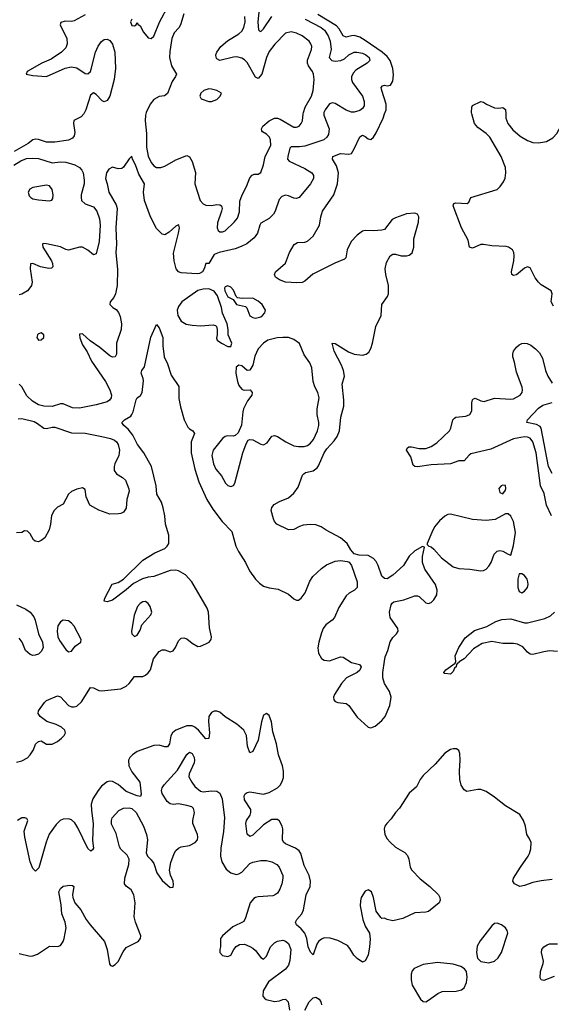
# Model space of a CAD drawing. Header units: inches. Extents: x 1603819 to 1745079, y 385938 to 533966.
# Tile 175 of 256: x 1651814 to 1655684, y 473512 to 480686. Entities that reach past the tile are written whole.
import ezdxf

# ---------------------------------------------------------------- set-up
doc = ezdxf.new("R2010")
doc.units = ezdxf.units.IN
doc.header["$MEASUREMENT"] = 0
doc.layers.add('B6457', color=7, linetype='Continuous')
doc.layers.add('B6458', color=7, linetype='Continuous')

msp = doc.modelspace()

# ---------------------------------------------------------------- linework, layer by layer
at = {"layer": 'B6457', "color": 5}
for points, elevation in [([(1652280.7, 480000), (1652280.5, 479999.5), (1652260.7, 479979.3), (1652208.2, 479951.8), (1652205.4, 479930), (1652215.3, 479864.7), (1652210, 479839.1), (1652197.7, 479822.3), (1652170, 479807.8), (1652070, 479793.6), (1652010, 479794.7), (1651950, 479813.4), (1651930, 479814.9), (1651910, 479810.3), (1651875.8, 479784.2), (1651774.2, 479725.8)], 360), ([(1651790, 475277.1), (1651830, 475284.8), (1651870, 475307.5), (1651891.3, 475328.7), (1651913.8, 475366.2), (1651930, 475406.7), (1651950, 475426.3), (1651970, 475430.3), (1652010, 475408.3), (1652050, 475408.2), (1652090, 475427.7), (1652119.3, 475450), (1652138.8, 475470), (1652147.6, 475490), (1652142.7, 475510), (1652118.3, 475530), (1652079.6, 475550), (1652012, 475572), (1651963.6, 475610), (1651948, 475630), (1651951.8, 475650), (1651994, 475710), (1652010, 475724.4), (1652090, 475759.5), (1652110, 475752), (1652170, 475689.1), (1652190, 475680.2), (1652210, 475679.5), (1652230, 475684.9), (1652264.1, 475715.9), (1652330, 475820.4), (1652350, 475817.4), (1652390, 475798.5), (1652410, 475796.3), (1652550, 475810.8), (1652590, 475831), (1652610.6, 475850), (1652650, 475899.6), (1652710, 475901), (1652730, 475909.4), (1652750, 475927.6), (1652765.2, 475950), (1652788.1, 476030), (1652830, 476081.8), (1652850, 476095.8), (1652870, 476095.8), (1652910, 476080.3), (1652930, 476087.2), (1652948.2, 476111.8), (1652970, 476159.5), (1652990, 476180.3), (1653010, 476183.1), (1653030, 476174.6), (1653070, 476142), (1653110, 476119.3), (1653130, 476121.3), (1653170, 476137.4), (1653194, 476150), (1653201, 476159), (1653207.8, 476170), (1653209.7, 476190), (1653195.5, 476255.5), (1653188.2, 476368.2), (1653178.1, 476398.1), (1653066.5, 476590), (1653020, 476640), (1652970, 476669.9), (1652950, 476674.7), (1652910, 476673.1), (1652790.6, 476629.4), (1652750, 476624.6), (1652707, 476613), (1652642.5, 476577.5), (1652590, 476530.8), (1652490, 476456.3), (1652450, 476445.1), (1652429, 476450), (1652432.7, 476470), (1652487.9, 476572.1), (1652530, 476585.7), (1652570, 476609), (1652710.9, 476749.1), (1652797.8, 476802.2), (1652870, 476833.4), (1652888.6, 476850), (1652899.4, 476870), (1652899.2, 476930), (1652876.1, 477010), (1652870.4, 477070.4), (1652858.7, 477130), (1652845.7, 477170), (1652812.4, 477230), (1652807, 477290), (1652773.6, 477430), (1652717.3, 477530), (1652672.7, 477590), (1652638.6, 477658.6), (1652603.5, 477703.5), (1652572.7, 477730), (1652557.2, 477750), (1652577, 477770), (1652622.3, 477797.7), (1652630.7, 477809.3), (1652640.7, 477830), (1652662.9, 477917.1), (1652670, 477930.7), (1652693, 477947), (1652704.5, 477970), (1652714.5, 478054.5), (1652712.7, 478072.7), (1652698, 478110), (1652703.7, 478130), (1652722, 478158), (1652767.7, 478372.3), (1652810, 478464.7), (1652830, 478442), (1652856.4, 478370), (1652854.9, 478310), (1652865.5, 478230), (1652890, 478178), (1652915.9, 478095.9), (1652973.1, 478013.1), (1652973.1, 477926.9), (1652984.5, 477864.5), (1653010.7, 477770.7), (1653037.5, 477717.5), (1653050, 477704.7), (1653075.5, 477690), (1653087.6, 477670), (1653063.2, 477610), (1653061.7, 477530), (1653088.8, 477410), (1653118.5, 477318.5), (1653176.3, 477190), (1653219.3, 477119.3), (1653289, 477029), (1653357.2, 476957.2), (1653387.2, 476850), (1653405.8, 476810), (1653456.6, 476730), (1653486.4, 476670), (1653531, 476610), (1653559.4, 476579.4), (1653590, 476559.4), (1653630, 476546.3), (1653696.3, 476536.3), (1653770, 476500.4), (1653810, 476466.3), (1653830, 476455.6), (1653843.1, 476456.9), (1653863, 476470), (1653891.1, 476510), (1653925.2, 476594.8), (1653947.8, 476630), (1654010, 476686.4), (1654047, 476713), (1654110, 476740.4), (1654150, 476744.9), (1654199, 476739), (1654212.3, 476732.3), (1654230.3, 476710.3), (1654271.8, 476590), (1654270.4, 476550), (1654250.7, 476530), (1654211.4, 476508.6), (1654191.3, 476488.7), (1654137, 476403), (1654105.5, 476330), (1654088.8, 476310), (1654043.3, 476276.7), (1654023.2, 476250), (1654010, 476219.5), (1653991.1, 476150), (1653985.2, 476110), (1653990, 476070.8), (1654010, 476032), (1654030, 476019), (1654070, 476013.4), (1654150, 476044.7), (1654170, 476040.8), (1654230, 476003.2), (1654288.3, 475988.3), (1654300.5, 475970), (1654290, 475945.6), (1654270.5, 475930), (1654192, 475890), (1654155.8, 475850), (1654104.9, 475770), (1654099.3, 475750), (1654102, 475730), (1654110, 475718.8), (1654130.4, 475710.4), (1654190, 475704.2), (1654198.4, 475698.4), (1654210, 475688.7), (1654270, 475604.2), (1654350, 475530.7), (1654370, 475527.3), (1654401, 475539), (1654450, 475580.4), (1654475.1, 475610), (1654508.8, 475690), (1654517.2, 475750), (1654506.2, 475790), (1654470.8, 475850), (1654458, 475890), (1654458.5, 475930), (1654468.9, 476011.1), (1654475.4, 476044.6), (1654493.7, 476090), (1654510, 476153.4), (1654530, 476185.5), (1654557.2, 476210), (1654569.3, 476230), (1654566.6, 476250), (1654509.8, 476330), (1654507, 476370), (1654518.3, 476421.7), (1654525.3, 476434.7), (1654536.6, 476443.4), (1654610, 476458.4), (1654690, 476489.2), (1654710, 476489.1), (1654722.7, 476482.7), (1654770, 476436), (1654790, 476432.9), (1654810, 476439.6), (1654830, 476458), (1654850, 476494.8), (1654853.3, 476530), (1654841.8, 476570), (1654762.2, 476682.2), (1654745.4, 476730), (1654745.8, 476774.2), (1654762, 476842), (1654747.3, 476847.3), (1654690, 476817), (1654650, 476776), (1654607, 476710), (1654530, 476637.7), (1654490, 476613), (1654470, 476613.6), (1654451, 476631), (1654424.5, 476710), (1654410, 476738), (1654390, 476760.5), (1654350, 476781.7), (1654285.3, 476785.3), (1654250, 476794.5), (1654223.7, 476823.7), (1654197.4, 476870), (1654150, 476911.1), (1654045.5, 476965.5), (1654009.4, 476990), (1653970, 477004.4), (1653930, 477007.1), (1653878, 477002), (1653850, 476993.3), (1653810, 476972.6), (1653770, 476968.4), (1653686.3, 477010), (1653669.8, 477029.8), (1653661.1, 477050), (1653645.1, 477110), (1653648.3, 477131.7), (1653666.3, 477153.7), (1653704.2, 477175.8), (1653770, 477202), (1653810, 477235.3), (1653840.9, 477279.1), (1653873.6, 477366.4), (1653882.2, 477377.8), (1653893.7, 477386.3), (1653950, 477398.6), (1653979.3, 477420.7), (1653990, 477436.5), (1654029.6, 477530.4), (1654050, 477559), (1654103.6, 477616.4), (1654124.6, 477650), (1654141.5, 477690), (1654150.8, 477790), (1654173.8, 477870), (1654174.4, 477914.4), (1654162.3, 478030), (1654177.4, 478090), (1654170.8, 478129.2), (1654155.9, 478170), (1654102.3, 478270), (1654089.7, 478330.3), (1654110, 478327), (1654206.7, 478266.7), (1654250, 478248.6), (1654310, 478242.6), (1654337.2, 478250), (1654355.4, 478264.6), (1654369.8, 478290.2), (1654382.2, 478330), (1654407.1, 478450), (1654444.8, 478530), (1654449.7, 478610), (1654491.8, 478668.2), (1654499.1, 478690), (1654498.8, 478750), (1654480.2, 478830), (1654475.6, 478870), (1654483.1, 478916.9), (1654510, 478966), (1654530, 478977), (1654550, 478977), (1654590, 478966), (1654630, 478964.6), (1654650, 478970.4), (1654670, 478988.2), (1654682.2, 479030), (1654684.1, 479090), (1654718.4, 479210), (1654720.8, 479250), (1654711, 479270), (1654690, 479277.5), (1654630, 479272.1), (1654550, 479243.8), (1654526, 479230), (1654470, 479158.2), (1654450, 479151.7), (1654392.1, 479147.9), (1654330, 479151.4), (1654310, 479146.6), (1654270, 479117.3), (1654226.4, 479070), (1654199.1, 479010), (1654189, 478951), (1654179.5, 478940.5), (1654107.1, 478912.9), (1653948.2, 478831.8), (1653890, 478782), (1653870, 478771.6), (1653831.5, 478768.5), (1653750, 478774.2), (1653705.1, 478790), (1653675.1, 478810), (1653669.4, 478830), (1653676, 478850), (1653748.2, 478911.8), (1653776.9, 478990), (1653811.2, 479048.8), (1653836.6, 479063.4), (1653890, 479065.3), (1653908.2, 479071.8), (1653949.8, 479110.2), (1653996.1, 479190), (1654005.9, 479250), (1654019.2, 479290), (1654101.4, 479410), (1654127, 479490), (1654134.5, 479570), (1654120.5, 479620.5), (1654091.6, 479670), (1654094.5, 479690), (1654150, 479712.2), (1654210, 479707.1), (1654228.4, 479711.6), (1654250, 479744.9), (1654290, 479833.4), (1654310, 479844.4), (1654330, 479835.8), (1654350, 479818), (1654370, 479812.7), (1654390, 479830.3), (1654410, 479862), (1654460.2, 479970), (1654470.4, 480000)], 320), ([(1654028, 480000), (1654028.1, 479990), (1654066.2, 479890), (1654062.2, 479850), (1654049.9, 479830.1), (1654027.8, 479812.2), (1653890, 479765.1), (1653850, 479760.4), (1653790, 479760.8), (1653781.2, 479750), (1653765.6, 479690), (1653764.1, 479670), (1653776.6, 479656.6), (1653890, 479602.9), (1653939.7, 479570), (1653952, 479550), (1653952.9, 479530), (1653932.1, 479490), (1653848.6, 479391.4), (1653830, 479384.6), (1653810, 479386.5), (1653770, 479403.2), (1653750, 479406.7), (1653721.5, 479398.5), (1653703.9, 479376.1), (1653673.8, 479290), (1653662.8, 479270), (1653630, 479238.2), (1653570, 479204.4), (1653561, 479190), (1653546, 479130), (1653522, 479098), (1653466.3, 479053.7), (1653427, 479033), (1653383.6, 479016.4), (1653266, 478990), (1653230, 478974.9), (1653190, 478910.8), (1653169.3, 478910), (1653157, 478870), (1653144.5, 478850), (1653122.8, 478837.2), (1653105.4, 478834.6), (1652990, 478841.3), (1652970, 478849), (1652953, 478870), (1652937.6, 478930), (1652934, 478986), (1652971, 479131), (1652977.4, 479170), (1652973.4, 479190), (1652970, 479192.2), (1652950, 479182.6), (1652902.3, 479137.7), (1652870, 479119.7), (1652850, 479123.8), (1652810, 479165), (1652765.9, 479250), (1652723.4, 479370), (1652715, 479430), (1652721.3, 479490), (1652680.1, 479560.1), (1652655.9, 479630), (1652634.4, 479670), (1652630, 479691), (1652610, 479672), (1652570, 479610.7), (1652557.4, 479602.6), (1652530, 479599.5), (1652490, 479611.5), (1652462.3, 479597.7), (1652447, 479570), (1652438.4, 479530), (1652451.8, 479490), (1652461.7, 479430), (1652516.9, 479336.9), (1652524.2, 479310), (1652513.1, 479170), (1652517.8, 479050), (1652514.8, 478990), (1652525.4, 478865.4), (1652523.4, 478750), (1652512.1, 478687.9), (1652498.9, 478661.1), (1652472.6, 478630), (1652471.3, 478610), (1652491.5, 478590), (1652515.1, 478575.1), (1652533.3, 478553.3), (1652544.3, 478524.3), (1652555.4, 478470), (1652552.9, 478430), (1652519.8, 478330), (1652518, 478250), (1652510, 478230.6), (1652490, 478227.4), (1652470, 478236.9), (1652397.7, 478297.7), (1652326, 478346), (1652270, 478396.4), (1652250, 478396), (1652248.5, 478391.5), (1652251.8, 478368.2), (1652270, 478318), (1652305, 478265), (1652337.7, 478197.7), (1652438.1, 478050), (1652469.8, 477990), (1652482, 477950), (1652478.7, 477930), (1652467, 477913), (1652450, 477902), (1652370, 477880.2), (1652250, 477856.5), (1652199.2, 477859.2), (1652130, 477886.7), (1652110, 477886.5), (1652050, 477868.3), (1651990, 477870.2), (1651950, 477880.2), (1651906.1, 477906.1), (1651866.6, 477946.6), (1651830, 478011.3), (1651810, 478031.3)], 340), ([(1652732.6, 480000), (1652729.5, 479990), (1652726.7, 479950), (1652736.1, 479856.1), (1652737, 479757), (1652750, 479693), (1652770, 479647), (1652790, 479620.8), (1652810, 479610.2), (1652842, 479610), (1652870, 479619.2), (1652950, 479665.3), (1653030, 479698), (1653050, 479686), (1653070, 479653.4), (1653092.9, 479572.9), (1653089.5, 479490), (1653127.2, 479370), (1653150, 479343.9), (1653170, 479334.2), (1653210, 479332.2), (1653250, 479339.6), (1653270, 479337.6), (1653282, 479330), (1653286.7, 479310), (1653283.1, 479290), (1653253, 479207), (1653250.3, 479170), (1653258.7, 479150), (1653270, 479140.3), (1653290, 479139.6), (1653310, 479146.9), (1653376.3, 479210), (1653400.3, 479239.7), (1653413.8, 479286.2), (1653416.3, 479363.7), (1653432.6, 479410), (1653463.9, 479470), (1653490, 479533.4), (1653506.1, 479553.9), (1653520.1, 479559.9), (1653550, 479562), (1653570, 479574), (1653589.8, 479630), (1653600.7, 479690), (1653642.7, 479770), (1653640.4, 479810), (1653631.8, 479830), (1653610, 479851.9), (1653580.5, 479870), (1653577, 479877), (1653574.2, 479890), (1653583.4, 479910), (1653629.5, 479950.5), (1653670, 479967.9), (1653690, 479968.7), (1653710, 479962.5), (1653810, 479903.6), (1653830, 479902.7), (1653849.3, 479910), (1653864, 479930), (1653871.8, 479950), (1653878.5, 480000)], 360), ([(1655700.1, 478600.1), (1655683, 478630), (1655689.7, 478690), (1655682, 478710), (1655610, 478754.9), (1655590, 478772.9), (1655566.3, 478806.3), (1655530, 478878.5), (1655510, 478886.6), (1655490, 478876.8), (1655430, 478828.2), (1655410, 478823.5), (1655396.2, 478830), (1655394.2, 478850), (1655411.1, 478928.9), (1655414.3, 478965.7), (1655411.8, 478990), (1655401, 479010), (1655373.5, 479030), (1655354.5, 479034.5), (1655250, 479038), (1655190, 479048.5), (1655170, 479047.3), (1655110, 479022.3), (1655088.7, 479028.7), (1655079.8, 479079.8), (1655030, 479169.2), (1654969.3, 479330), (1654973.6, 479346.4), (1654990, 479352.7), (1655072.7, 479347.3), (1655083.2, 479356.8), (1655099, 479390), (1655290, 479449), (1655312.6, 479470), (1655335.6, 479504.4), (1655347.5, 479532.5), (1655353, 479570), (1655349.8, 479610), (1655318.2, 479690), (1655236.9, 479830), (1655210, 479858), (1655150, 479900.7), (1655126, 479930), (1655106.5, 480000)], 280), ([(1655351.9, 480000), (1655353.7, 479970), (1655366.4, 479930), (1655403.1, 479883.1), (1655457.9, 479837.9), (1655510, 479805.7), (1655550, 479790.6), (1655590, 479788.6), (1655650, 479799), (1655695.2, 479824.8), (1655723.9, 479856.1), (1655770, 479942.7), (1655804.7, 480000)], 280), ([(1651770, 479626.9), (1651821, 479659), (1651864.3, 479675.7), (1651910, 479678.4), (1651950, 479673.8), (1652050, 479643.9), (1652110, 479650.9), (1652150, 479648), (1652214.8, 479630), (1652249.8, 479610), (1652266, 479590), (1652274.9, 479570), (1652283.8, 479516.2), (1652282.2, 479490), (1652262.4, 479410), (1652260.6, 479390), (1652264.8, 479370), (1652290, 479345.3), (1652350, 479322.3), (1652375.7, 479290), (1652394.6, 479234.6), (1652400.4, 479190), (1652392.6, 479070), (1652370, 478981), (1652350, 478973.4), (1652310, 479007), (1652270, 479028.7), (1652250, 479028.8), (1652170, 479007.9), (1652150, 479011.7), (1652110, 479031.7), (1652010, 479054.3), (1651985.3, 479054.7), (1651979.3, 479050), (1651981.3, 479030), (1652044.4, 478930), (1652053.5, 478910), (1652055.2, 478884.8), (1652044.8, 478875.2), (1652025.6, 478874.4), (1651966.1, 478886.1), (1651910, 478910.4), (1651892.7, 478907.3), (1651889.8, 478870.2), (1651905.7, 478774.3), (1651898.9, 478750), (1651887.9, 478732.1), (1651869.6, 478710), (1651830, 478685.3), (1651810, 478680.4)], 360), ([(1655686.6, 477070), (1655649.3, 477149.3), (1655633.3, 477233.3), (1655606.2, 477290), (1655573.9, 477530), (1655550.3, 477610), (1655530, 477636.1), (1655510, 477645.4), (1655490, 477647.3), (1655410, 477631.6), (1655243.2, 477556.8), (1655097.9, 477522.1), (1655085.8, 477514.2), (1655050, 477472), (1655010, 477471.4), (1654950, 477449.4), (1654810, 477441.8), (1654708.9, 477428.9), (1654689.8, 477429.8), (1654679.4, 477439.4), (1654660.9, 477500.9), (1654629.6, 477550), (1654634.8, 477565.2), (1654646.5, 477573.5), (1654666, 477574), (1654722, 477562), (1654770, 477561.9), (1654810, 477575.3), (1654850, 477602.8), (1654942.6, 477690), (1654953.4, 477710), (1654967.9, 477770), (1654978.3, 477781.7), (1654990, 477791), (1655062.5, 477797.5), (1655090, 477810.4), (1655104.9, 477835.1), (1655105.7, 477894.3), (1655110, 477916.3), (1655117.1, 477922.9), (1655130, 477927.4), (1655170, 477909.2), (1655194.7, 477905.3), (1655270, 477928.4), (1655390, 477921.5), (1655410, 477924), (1655456.9, 477950), (1655471.1, 477970), (1655474.2, 477990), (1655471, 478009), (1655430, 478118), (1655417.1, 478190), (1655405, 478230), (1655404.6, 478250), (1655410, 478270.4), (1655430, 478299.5), (1655450, 478317), (1655470, 478327.2), (1655490, 478330.3), (1655507.2, 478327.2), (1655534.7, 478314.7), (1655570, 478288), (1655598.4, 478258.4), (1655620.2, 478220.2), (1655642.7, 478130), (1655658.9, 478090), (1655690, 478038)], 280), ([(1655690, 477379.6), (1655664.2, 477430), (1655610.6, 477710.6), (1655602.3, 477722.3), (1655576.1, 477736.1), (1655506, 477750), (1655509.6, 477770), (1655590, 477854.9), (1655621.6, 477878.4), (1655690, 477897.2)], 260), ([(1651802.2, 477777.8), (1651830, 477779.4), (1651918.3, 477758.3), (1651944.7, 477744.7), (1651990, 477709.9), (1652010, 477706.6), (1652050, 477717.8), (1652070, 477717.1), (1652190, 477675.2), (1652290, 477673.6), (1652411.5, 477650), (1652475, 477635), (1652503.6, 477623.6), (1652519.8, 477610), (1652531.4, 477590), (1652541.1, 477550), (1652535.8, 477510), (1652505.4, 477450), (1652500.5, 477430), (1652502, 477402), (1652518.3, 477378.3), (1652562.9, 477350), (1652583, 477330), (1652608.5, 477268.5), (1652611, 477250), (1652594.2, 477190), (1652590, 477126), (1652570, 477098), (1652550, 477088), (1652533.8, 477086.2), (1652470, 477084.4), (1652390, 477112.2), (1652324, 477150), (1652298, 477210), (1652290, 477262), (1652270, 477274.8), (1652230, 477265.5), (1652190, 477247.7), (1652169.5, 477230), (1652130, 477157.3), (1652090, 477133.4), (1652064.5, 477110), (1652045.7, 477074.3), (1652038.7, 477010), (1652027.6, 476970), (1651996.2, 476910), (1651970, 476890.5), (1651950, 476882), (1651926, 476886), (1651915.2, 476895.2), (1651890, 476941), (1651870, 476958.8), (1651850, 476961), (1651829.3, 476950.7), (1651790, 476947.3)], 340), ([(1651790, 476422.7), (1651858.4, 476390), (1651889.6, 476370), (1651915.7, 476335.7), (1651926.3, 476310), (1651951.3, 476211.3), (1651980.7, 476150), (1651983.6, 476110), (1651970, 476082), (1651950, 476063), (1651925.4, 476054.6), (1651910, 476054.4), (1651890, 476061.3), (1651857, 476090), (1651831.6, 476151.6), (1651810, 476180.5)], 340), ([(1655730, 476083.2), (1655670, 476086.2), (1655630, 476080.5), (1655550, 476059.7), (1655530, 476062.4), (1655510, 476078.3), (1655477, 476117), (1655436.8, 476136.8), (1655410, 476141.9), (1655330, 476141.2), (1655250, 476155), (1655180.1, 476139.9), (1655118.3, 476101.7), (1655050, 476028.9), (1655013, 476007), (1655010, 475999), (1655002, 475998), (1654992.8, 475987.2), (1654990.6, 475970.6), (1654979.8, 475960.2), (1654970, 475937.2), (1654950, 475918), (1654910, 475921.2), (1654903.2, 475923.2), (1654901.2, 475930), (1654917.2, 475950), (1654983.1, 475996.9), (1654989, 476010), (1654985.2, 476050), (1655010, 476110.8), (1655056.8, 476183.2), (1655124.5, 476235.5), (1655214.6, 476265.4), (1655279.1, 476300.9), (1655324.2, 476315.8), (1655390, 476321.4), (1655490, 476290.7), (1655510, 476291.6), (1655637.6, 476322.4), (1655677.3, 476342.7), (1655708, 476370)], 280), ([(1655690, 474419.8), (1655611.2, 474411.2), (1655550, 474399.8), (1655490, 474376.4), (1655454, 474370), (1655416, 474390), (1655404.5, 474410), (1655409.6, 474430), (1655459.2, 474510), (1655516.3, 474590), (1655526.3, 474610), (1655534.5, 474645.5), (1655536.9, 474690), (1655523.3, 474723.3), (1655506, 474750), (1655496.3, 474810), (1655482.4, 474850), (1655455.1, 474895.1), (1655350, 474957.4), (1655270, 475021.3), (1655210, 475061.6), (1655170, 475075.8), (1655150, 475076.3), (1655070, 475062.7), (1655050, 475073.2), (1655028.2, 475108.2), (1655018.3, 475150), (1655015.4, 475210), (1655021.3, 475290), (1655019.1, 475339.1), (1655010, 475361.2), (1654993.6, 475373.6), (1654970, 475373.3), (1654950, 475367.4), (1654910, 475342.5), (1654839.5, 475260.5), (1654750, 475178.9), (1654728.6, 475150), (1654703.3, 475096.7), (1654649, 475050), (1654579.1, 474940.9), (1654548.9, 474910), (1654517.6, 474862.4), (1654486, 474830), (1654473.2, 474810), (1654467.2, 474790), (1654472.6, 474750), (1654490, 474716.5), (1654510, 474692.4), (1654550, 474657.5), (1654616.9, 474616.9), (1654636.4, 474596.4), (1654646.5, 474570), (1654657.3, 474510), (1654668.9, 474490), (1654730, 474425.3), (1654799.3, 474370), (1654862, 474310), (1654872.7, 474290), (1654875.5, 474270), (1654868.5, 474251.5), (1654790, 474187.8), (1654770, 474182), (1654690, 474178.7), (1654602.5, 474137.5), (1654530, 474120.7), (1654489.4, 474129.4), (1654470, 474139), (1654450, 474138), (1654443.1, 474143.1), (1654409.4, 474189.4), (1654389.6, 474290), (1654374.8, 474330), (1654350, 474345.6), (1654330, 474335.6), (1654300.4, 474290), (1654293.8, 474266.2), (1654293.7, 474230), (1654312, 474130), (1654330, 474082), (1654360.4, 474030), (1654365.8, 473985.8), (1654361.7, 473930), (1654350, 473869), (1654330, 473829.2), (1654310, 473819.5), (1654270, 473844.2), (1654246.9, 473870), (1654218, 473918), (1654199.6, 473939.6), (1654130, 473976.2), (1654074.4, 473994.4), (1654030, 473995.2), (1654010, 473986.3), (1653990.2, 473970), (1653977.5, 473950), (1653950, 473873.2), (1653930, 473891.6), (1653915.1, 473930), (1653903.2, 473990), (1653889.2, 474029.2), (1653862.4, 474062.4), (1653828.2, 474090), (1653821.3, 474110), (1653831.6, 474130), (1653867.6, 474170), (1653879.1, 474200.9), (1653898.3, 474310), (1653928.5, 474370), (1653929.8, 474410), (1653922.3, 474450), (1653883.7, 474523.7), (1653861.1, 474610), (1653848.9, 474628.9), (1653820.7, 474650), (1653750, 474680.4), (1653733.7, 474693.7), (1653727.8, 474710), (1653729.8, 474790), (1653725.1, 474810), (1653705.7, 474845.7), (1653690, 474858.9), (1653650, 474857.2), (1653590, 474818.2), (1653510, 474745.1), (1653490, 474734.7), (1653471, 474751), (1653459.2, 474830), (1653466, 474850), (1653490.8, 474890), (1653496.8, 474910), (1653496.1, 474930), (1653450, 475002.7), (1653448.5, 475030), (1653455.1, 475044.9), (1653470, 475055.6), (1653490, 475059.1), (1653590, 475042.5), (1653630, 475054), (1653689.8, 475090), (1653710, 475109.2), (1653725.3, 475134.7), (1653734.5, 475165.5), (1653733.8, 475210), (1653726.6, 475250), (1653698.5, 475330), (1653682.9, 475410), (1653657.4, 475497.4), (1653647.5, 475570), (1653630, 475615.4), (1653610, 475631.1), (1653590, 475618), (1653574.5, 475570), (1653550, 475437), (1653510, 475352.7), (1653490, 475345.2), (1653473.5, 475393.5), (1653464.8, 475470), (1653444.8, 475510), (1653393.8, 475553.8), (1653310, 475606.6), (1653270, 475640.4), (1653250, 475648.7), (1653230, 475647.7), (1653210, 475638.2), (1653190.2, 475610), (1653188.6, 475571.4), (1653196.8, 475490), (1653190, 475449.5), (1653170, 475445.4), (1653116.3, 475510), (1653090, 475531), (1653070, 475539.6), (1653030, 475539.6), (1652950.3, 475510), (1652925.8, 475490), (1652913.1, 475466.9), (1652904.6, 475410), (1652890, 475387), (1652870, 475387.5), (1652830, 475400.5), (1652790, 475397.8), (1652670, 475354.3), (1652634.5, 475330), (1652614.5, 475310), (1652604.8, 475290), (1652608.1, 475250), (1652630, 475204.7), (1652689.3, 475129.3), (1652697.8, 475042.2), (1652693.2, 475026.8), (1652670, 475030.9), (1652590, 475063.2), (1652530, 475112.2), (1652490, 475135.9), (1652470, 475138), (1652450, 475133.6), (1652410, 475101.4), (1652384.5, 475070), (1652347.1, 475010), (1652334.2, 474970), (1652335.5, 474924.5), (1652349.5, 474830), (1652344.9, 474704.9), (1652350.2, 474650), (1652343.8, 474636.2), (1652332, 474628), (1652310, 474647.8), (1652237.9, 474797.9), (1652214.4, 474834.4), (1652190, 474855.2), (1652170, 474863.7), (1652130, 474860.7), (1652109.6, 474850.4), (1652078.3, 474821.7), (1652028.9, 474751.1), (1652007.3, 474692.7), (1651952.9, 474507.1), (1651930, 474480.9), (1651910, 474500.9), (1651890, 474549.2), (1651851.1, 474730), (1651847.5, 474772.5), (1651873.6, 474850), (1651866.6, 474866.6), (1651851, 474871), (1651830, 474869.5), (1651797.3, 474850)], 320), ([(1651810, 473882.7), (1651890, 473862.7), (1651910, 473863.7), (1651944.2, 473875.8), (1652030, 473934), (1652090, 473931.6), (1652110, 473940.7), (1652130, 473969.4), (1652137.4, 473990), (1652152, 474070), (1652144.2, 474110), (1652120.2, 474170), (1652116.1, 474236.1), (1652099.5, 474330), (1652110, 474355.1), (1652130, 474373.3), (1652179.3, 474379.3), (1652197.2, 474377.2), (1652208, 474370), (1652199.3, 474310), (1652200.9, 474290), (1652216.2, 474250), (1652259.5, 474199.5), (1652298.7, 474130), (1652327.6, 474090), (1652431.2, 473970), (1652451.2, 473910), (1652466.6, 473806.6), (1652474, 473794), (1652490, 473789), (1652510, 473801.2), (1652530, 473824), (1652566.4, 473893.6), (1652590, 473926.6), (1652676, 473970), (1652694, 473990), (1652695.5, 474010), (1652656.5, 474110), (1652648.4, 474150), (1652654.6, 474250), (1652645.3, 474310), (1652624.5, 474344.5), (1652590, 474372.4), (1652577.4, 474390), (1652578.6, 474430), (1652608.9, 474530), (1652610.3, 474570), (1652597.3, 474597.3), (1652550, 474643.1), (1652540, 474660), (1652515.7, 474755.7), (1652483.4, 474823.4), (1652481.8, 474850), (1652488.1, 474870), (1652535.6, 474924.4), (1652570, 474941.6), (1652610, 474943.7), (1652630, 474937.3), (1652662.3, 474910), (1652716.1, 474810), (1652735.9, 474750), (1652743.9, 474710), (1652735.1, 474615.1), (1652743.6, 474590), (1652770, 474565.1), (1652790, 474537.6), (1652812, 474470), (1652850, 474412.8), (1652910, 474363.6), (1652930, 474364), (1652934.6, 474385.4), (1652930.5, 474409.5), (1652912, 474452), (1652903.5, 474490), (1652915.2, 474544.8), (1652939, 474610), (1652950, 474631.5), (1652970, 474649.6), (1652990, 474658.7), (1653050, 474668.2), (1653090.6, 474690), (1653108.2, 474710), (1653110.3, 474730), (1653107.2, 474750), (1653073.7, 474830), (1653073.7, 474850), (1653086.4, 474910), (1653078, 474938), (1653066, 474950), (1653030, 474961.3), (1652970, 474971.7), (1652930, 474968.7), (1652910, 474972.4), (1652887.4, 474990), (1652850, 475048), (1652846.3, 475070), (1652850.4, 475090), (1652865.7, 475110), (1652962.5, 475217.5), (1653030, 475332), (1653050, 475349.3), (1653070, 475339.3), (1653083.6, 475310), (1653087.6, 475290), (1653085.1, 475270), (1653047.8, 475190), (1653046.3, 475170), (1653066.6, 475130), (1653090, 475099.6), (1653130, 475064.5), (1653150, 475059.6), (1653210, 475067.3), (1653250, 475064), (1653270, 475049.6), (1653287.2, 475010), (1653304.5, 474870), (1653297, 474770), (1653278, 474650), (1653274.8, 474590), (1653284.5, 474550), (1653316.2, 474496.2), (1653350, 474468.8), (1653390, 474458.4), (1653410, 474461.8), (1653430, 474474), (1653490, 474537.2), (1653510, 474547.8), (1653570, 474559.4), (1653610, 474559), (1653650, 474549.8), (1653685.4, 474530), (1653702.7, 474510), (1653728.6, 474450), (1653729.8, 474430), (1653722, 474390), (1653708.3, 474350), (1653690, 474321.6), (1653670, 474306.4), (1653656.9, 474303.1), (1653550, 474294.7), (1653530, 474290.2), (1653517.8, 474282.2), (1653491.1, 474250), (1653458.6, 474141.4), (1653444.6, 474115.4), (1653364.7, 474075.3), (1653289.6, 474010), (1653276.9, 473990), (1653275.8, 473930), (1653269.7, 473910), (1653269.7, 473889.7), (1653290, 473867.6), (1653330, 473859.5), (1653350, 473869.3), (1653371.8, 473910), (1653390, 473933.3), (1653413.3, 473946.7), (1653450, 473948.7), (1653490, 473932.8), (1653510, 473919.8), (1653530, 473902.6), (1653570, 473851.6), (1653590, 473840.9), (1653610, 473861.2), (1653639.7, 473930), (1653670, 473960.3), (1653690, 473971.6), (1653730, 473977.8), (1653750, 473971.9), (1653770, 473955.4), (1653786.6, 473910), (1653780.4, 473830), (1653770, 473796.3), (1653750, 473767.6), (1653624.1, 473675.9), (1653586.2, 473610), (1653584.2, 473570), (1653595.1, 473555.1), (1653607.7, 473547.7), (1653670, 473532.4), (1653704.2, 473535.8), (1653730, 473547), (1653750, 473549.3), (1653769.3, 473530), (1653776.9, 473470)], 340), ([(1655704.8, 473715.2), (1655630, 473684.5), (1655610, 473689.2), (1655603.6, 473703.6), (1655605.1, 473750), (1655625.1, 473810), (1655626.2, 473826.2), (1655611.5, 473890), (1655615.1, 473910), (1655629.8, 473930.2), (1655654.1, 473945.9), (1655670, 473951.4), (1655730, 473952.7)], 320), ([(1653890.3, 473470), (1653921.5, 473530), (1653950, 473557.7), (1653970, 473562.6), (1653995.1, 473550), (1654006.3, 473530), (1654011.3, 473508.7)], 340)]:
    msp.add_lwpolyline(points, dxfattribs=dict(at, elevation=elevation))
for points, elevation in [([(1652010, 479479.7), (1651910, 479463.5), (1651888.5, 479451.5), (1651876.5, 479430), (1651883.4, 479403.4), (1651894.9, 479390), (1651910, 479382), (1651950, 479373.6), (1652030, 479367), (1652047.5, 479372.5), (1652056.3, 479383.7), (1652058.7, 479410), (1652051.2, 479450), (1652030, 479476.3)], 380), ([(1653190, 478726), (1653150, 478723.1), (1653110, 478713.3), (1652994.9, 478630), (1652970, 478596.2), (1652960.8, 478570), (1652964.9, 478530), (1652990.4, 478490), (1653026.8, 478466.8), (1653070, 478460.6), (1653130, 478455.2), (1653223.4, 478463.4), (1653239, 478459), (1653247.3, 478450), (1653250.6, 478430), (1653251, 478389), (1653246, 478366), (1653251.6, 478351.6), (1653282, 478330), (1653330, 478306), (1653350, 478306), (1653358, 478330), (1653332.3, 478390), (1653332, 478430), (1653324.5, 478470), (1653290, 478549), (1653282.4, 478590), (1653254.5, 478674.5), (1653228.5, 478708.5)], 340), ([(1653330, 478746), (1653310, 478739), (1653304, 478730), (1653306.8, 478710), (1653328.1, 478668.1), (1653366.8, 478646.8), (1653392, 478610), (1653457.3, 478597.3), (1653467.1, 478587.1), (1653490, 478528), (1653510, 478517.1), (1653530, 478512.7), (1653570, 478522.4), (1653582.7, 478530), (1653599.3, 478550), (1653602.7, 478570), (1653579, 478610), (1653550, 478636), (1653510, 478656.3), (1653433.8, 478653.8), (1653400.2, 478660.2), (1653388.7, 478668.7), (1653370, 478716), (1653350, 478737)], 340), ([(1651970, 478405.2), (1651950, 478398), (1651943, 478390), (1651939.1, 478370), (1651950, 478351), (1651970, 478354.8), (1651989, 478370), (1651989, 478390)], 360), ([(1653730, 478371.6), (1653688.7, 478368.7), (1653619.5, 478350), (1653588.9, 478330), (1653551, 478289), (1653526.6, 478233.4), (1653510, 478169.2), (1653490, 478133.2), (1653470, 478129.3), (1653430, 478163.7), (1653410, 478169.3), (1653390, 478155.3), (1653388.4, 478110), (1653398.7, 478050), (1653410, 478020.7), (1653430, 477994.9), (1653441, 477990), (1653453.3, 477986.7), (1653491.3, 477990), (1653507.3, 477970), (1653503, 477950), (1653471.9, 477908.1), (1653444.2, 477850), (1653437.7, 477830), (1653427.6, 477732.4), (1653404.8, 477675.2), (1653382.9, 477657.1), (1653367.2, 477652.8), (1653330, 477653.5), (1653310, 477648.2), (1653290, 477634.7), (1653222.3, 477550), (1653213.6, 477510), (1653224.9, 477450), (1653242.3, 477410), (1653282.3, 477362.3), (1653313, 477310), (1653330, 477293), (1653350, 477285.5), (1653370, 477291), (1653379.5, 477310), (1653437.7, 477530), (1653463.5, 477596.5), (1653478, 477622), (1653490, 477628.2), (1653510, 477624.4), (1653570, 477592.4), (1653590, 477588.5), (1653616.6, 477603.4), (1653648.3, 477651.7), (1653670, 477655.8), (1653690, 477650.3), (1653750.3, 477610), (1653810, 477581.4), (1653844.2, 477575.8), (1653883.7, 477576.3), (1653910, 477583.9), (1653930, 477599.6), (1653951.8, 477628.2), (1653981, 477690), (1653991.4, 477730), (1653991.6, 477750), (1653979.5, 477810), (1653979.5, 477850), (1653994.5, 477930), (1653984.2, 477970), (1653963.1, 478010), (1653949.8, 478050), (1653941, 478150), (1653926.1, 478186.1), (1653884.7, 478244.7), (1653850, 478327), (1653810, 478356.4), (1653770, 478369.8)], 340), ([(1655330, 477295.1), (1655318, 477290), (1655303, 477270), (1655310, 477241), (1655330, 477231), (1655350, 477258), (1655353.6, 477270), (1655350, 477292.3)], 320), ([(1655350, 477086), (1655275, 477045), (1655210, 477036.8), (1655110, 477043.9), (1654950, 477083), (1654930, 477080.5), (1654910, 477069.7), (1654870, 477035.4), (1654834, 476990), (1654813.1, 476950), (1654781, 476870), (1654781, 476861), (1654792, 476850), (1654810, 476844), (1654830, 476828.2), (1654885.6, 476765.6), (1654970, 476699), (1655010, 476686.3), (1655090, 476682.5), (1655170, 476669.1), (1655190, 476672.6), (1655210, 476682.7), (1655230, 476703.1), (1655245.3, 476730), (1655268.5, 476791.5), (1655290, 476814.3), (1655310, 476818.3), (1655330, 476813.4), (1655370, 476790.6), (1655390, 476784.7), (1655410, 476856), (1655423.8, 476950), (1655410, 477029.2), (1655390, 477069.3), (1655370, 477085.2)], 320), ([(1655470, 476649.3), (1655450.9, 476649.1), (1655440.3, 476610), (1655440.2, 476550), (1655450, 476519.1), (1655470, 476508.8), (1655490, 476521.6), (1655509.6, 476550), (1655515.1, 476570), (1655513.7, 476590), (1655507.3, 476610), (1655490, 476635.1)], 320), ([(1652730, 476446.6), (1652710, 476443.6), (1652690, 476431.5), (1652670.4, 476410), (1652647.9, 476347.9), (1652627.7, 476227.7), (1652631.3, 476210), (1652650, 476191.3), (1652670, 476201), (1652690, 476238), (1652703.9, 476276.1), (1652769.3, 476350), (1652776, 476370), (1652764.5, 476410), (1652750, 476432.3)], 340), ([(1652130, 476311.6), (1652110, 476299.3), (1652090.5, 476270), (1652086.4, 476230), (1652092.4, 476190), (1652103.8, 476163.8), (1652150, 476097.3), (1652170, 476080.5), (1652190, 476085.5), (1652218.9, 476121.1), (1652259, 476150), (1652261.2, 476170), (1652210, 476266), (1652191.6, 476290), (1652170, 476305.1)], 340), ([(1655290, 474102.7), (1655270, 474101.2), (1655250, 474084), (1655166.6, 473973.4), (1655145.5, 473934.5), (1655138.7, 473890), (1655146.7, 473846.7), (1655170, 473824), (1655230, 473814.4), (1655270, 473826.7), (1655298, 473850), (1655321.6, 473890), (1655366.6, 474030), (1655362.7, 474050), (1655349.5, 474069.5), (1655322, 474090)], 340), ([(1654856.4, 473816.4), (1654750, 473801), (1654686.6, 473773.4), (1654670, 473755.6), (1654663.8, 473730), (1654664.1, 473690), (1654671.3, 473650), (1654730.6, 473550), (1654750, 473533), (1654770, 473530.5), (1654790, 473541.6), (1654857.2, 473590), (1654890, 473605.5), (1654991.6, 473608.4), (1655030, 473617.3), (1655049.6, 473630.4), (1655065.6, 473670), (1655071.5, 473710), (1655066.6, 473750), (1655052.7, 473770), (1655026, 473786), (1654970, 473803)], 340)]:
    msp.add_lwpolyline(points, close=True, dxfattribs=dict(at, elevation=elevation))
at = {"layer": 'B6458', "color": 5}
for points, elevation in [([(1653566.5, 480870), (1653548.2, 480668.2), (1653552.5, 480612.5), (1653562.7, 480602.7), (1653570, 480600.5), (1653590, 480620.9), (1653650.1, 480710)], 340), ([(1652630, 480690.8), (1652621.2, 480670), (1652630, 480645.2), (1652650, 480642), (1652662, 480650), (1652670, 480666), (1652674, 480654), (1652690, 480642), (1652714.5, 480594.5), (1652750, 480554), (1652770, 480549.5), (1652790, 480566), (1652832.7, 480667.3), (1652901.1, 480798.9)], 340), ([(1653010, 480729.4), (1652985.7, 480650), (1652972.5, 480627.5), (1652938.8, 480590), (1652920.9, 480550), (1652906.2, 480453.8), (1652904.3, 480410), (1652919.8, 480350), (1652955.6, 480290), (1652948.2, 480271.8), (1652924.2, 480235.8), (1652890, 480149.5), (1652867.5, 480132.5), (1652830, 480126.2), (1652790, 480104.8), (1652763.2, 480070), (1652735.8, 480010), (1652732.6, 480000)], 360), ([(1654470.4, 480000), (1654480.7, 480030), (1654481.5, 480070), (1654449.8, 480170), (1654446.6, 480193.4), (1654454.8, 480205.2), (1654470, 480208.2), (1654490, 480203.7), (1654513.6, 480210), (1654530, 480238.8), (1654535.3, 480284.7), (1654530.4, 480330), (1654510.7, 480390), (1654490, 480419.4), (1654453, 480450), (1654330, 480535.5), (1654290, 480558), (1654250, 480570.4), (1654230, 480569.9), (1654190, 480559.1), (1654170, 480567.7), (1654140.3, 480620.3), (1654120.9, 480640.9), (1653985.4, 480725.4)], 320), ([(1652290, 480722), (1652210, 480677.2), (1652190, 480673.4), (1652144.2, 480675.8), (1652114, 480666), (1652107.8, 480650), (1652156.2, 480550), (1652160.2, 480510), (1652150, 480482.3), (1652119.3, 480450), (1652042, 480398), (1651974.5, 480370), (1651869, 480310), (1651862, 480290), (1651910, 480279.8), (1652010, 480272.4), (1652145.9, 480334.1), (1652190, 480343.4), (1652230, 480334.8), (1652290, 480294), (1652310, 480291.5), (1652328.5, 480310), (1652335.2, 480324.8), (1652366.3, 480450), (1652385.4, 480494.6), (1652410, 480528.4), (1652430, 480542.3), (1652450, 480545.4), (1652470, 480534.3), (1652488.6, 480508.6), (1652507.5, 480450), (1652510.5, 480330), (1652502.6, 480250), (1652470.6, 480130), (1652450, 480097), (1652430, 480087.2), (1652414.4, 480094.4), (1652370, 480140.4), (1652350, 480153), (1652330, 480137.3), (1652295, 480030), (1652280.7, 480000)], 360), ([(1653878.5, 480000), (1653879.8, 480010), (1653891, 480049), (1653938, 480130), (1653951.3, 480170), (1653957.3, 480250), (1653952.8, 480290), (1653946, 480310), (1653916.3, 480350), (1653908.1, 480370), (1653908.9, 480391.1), (1653939.3, 480470), (1653940.4, 480490), (1653934.5, 480510), (1653920.4, 480530), (1653871.2, 480570), (1653830, 480588.2), (1653790, 480598.2), (1653750, 480587.3), (1653671.1, 480508.9), (1653630, 480453.7), (1653611, 480410), (1653576.1, 480290), (1653550, 480258.4), (1653530, 480267.6), (1653470, 480374.8), (1653450, 480394), (1653430, 480405), (1653394.7, 480414.7), (1653370, 480414.5), (1653270, 480388.7), (1653250, 480400.5), (1653244.2, 480410), (1653241.8, 480430), (1653248.8, 480450), (1653278, 480490), (1653327.8, 480532.2), (1653410, 480584.2), (1653430, 480602.4), (1653446.5, 480630), (1653454.9, 480670), (1653453.1, 480710)], 360), ([(1653891.2, 480691.2), (1654008.1, 480630), (1654031.8, 480610), (1654059, 480570), (1654074.2, 480530), (1654082.4, 480470), (1654067.2, 480410), (1654086.6, 480390), (1654110, 480384.4), (1654150.7, 480389.3), (1654178.4, 480401.6), (1654210, 480429.8), (1654230, 480440.3), (1654250, 480448.7), (1654269.4, 480450.6), (1654310, 480441.5), (1654333.7, 480430), (1654358.3, 480410), (1654363.5, 480390), (1654343, 480370), (1654261.3, 480318.7), (1654242.5, 480297.5), (1654230.6, 480270), (1654230.6, 480250), (1654236.8, 480230), (1654308.7, 480130), (1654322.6, 480090), (1654322.3, 480057.7), (1654310, 480038.2), (1654290, 480023.9), (1654250, 480011.5), (1654230, 480012.1), (1654190, 480026.4), (1654110, 480076.1), (1654090, 480081.2), (1654070, 480072.9), (1654037.2, 480030), (1654027.9, 480010), (1654028, 480000)], 340), ([(1655106.5, 480000), (1655103.7, 480010), (1655105.2, 480050), (1655110, 480062), (1655170, 480091.3), (1655190, 480086), (1655211.3, 480070), (1655270, 480044.9), (1655302.5, 480042.5), (1655330, 480047.7), (1655350, 480031), (1655351.9, 480000)], 280)]:
    msp.add_lwpolyline(points, dxfattribs=dict(at, elevation=elevation))
at = {"layer": 'B6458', "color": 5, "elevation": 380}
msp.add_lwpolyline([(1653190, 480182.4), (1653154.8, 480170), (1653133.4, 480150), (1653125.5, 480130), (1653136, 480110), (1653190, 480090.6), (1653210, 480090.6), (1653250, 480104.9), (1653274, 480130), (1653282, 480150), (1653248.7, 480170), (1653210, 480180.5)], close=True, dxfattribs=at)

doc.saveas('drawing.dxf')
